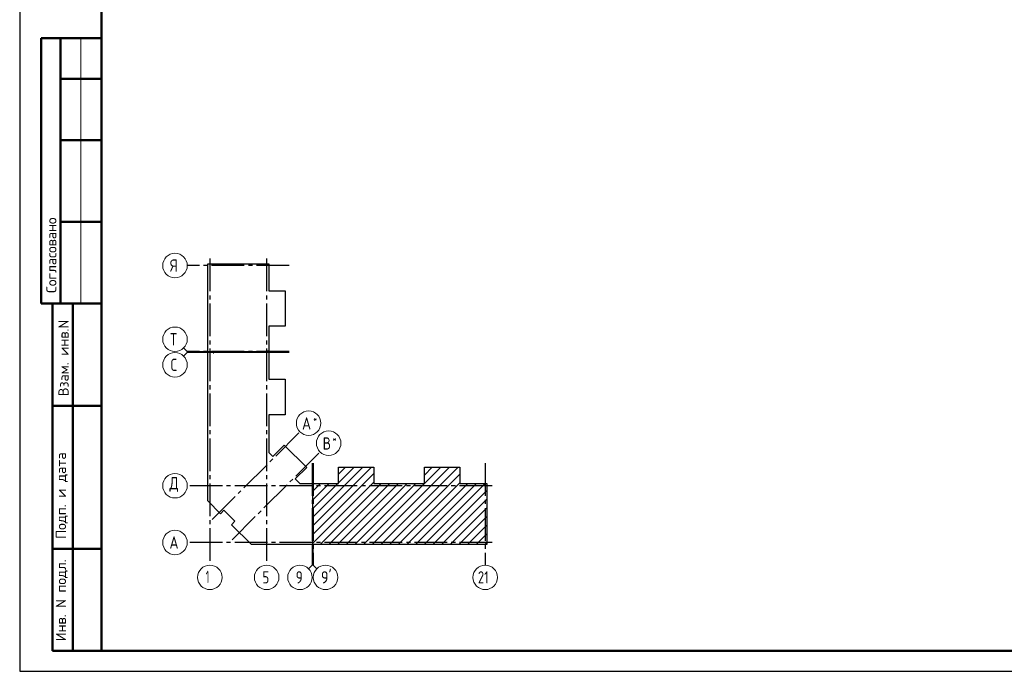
# Model space of a CAD drawing. Header units: millimetres. Extents: x 0 to 61017, y 0 to 42000.
# Tile 1 of 21: x 0 to 24092, y 0 to 15950. Entities that reach past the tile are written whole.
import ezdxf

# ---------------------------------------------------------------- set-up
doc = ezdxf.new("R2010")
doc.units = ezdxf.units.MM
doc.linetypes.add('______5', pattern=[1100, 800, -100, 100, -100])
doc.layers.add('Standard', color=7, linetype='Continuous', lineweight=25)
doc.layers.add('Оси', color=40, linetype='______5', lineweight=18)
doc.styles.add('ISOCPEUR', font='txt')

msp = doc.modelspace()

# ---------------------------------------------------------------- linework, layer by layer
at = {"layer": 'Standard', "color": 7, "linetype": 'Continuous', "lineweight": 50, "transparency": 33554687}
for p, q in [((2000, 15500), (527, 15500)), ((527, 15500), (527, 9000)), ((527, 15500), (527, 9000)), ((1000, 15500), (1000, 9000)), ((2000, 14500), (1000, 14500)), ((2000, 13000), (1000, 13000)), ((2000, 11000), (1000, 11000)), ((0, 9000), (6, 9000)), ((527, 9000), (2000, 9000)), ((800, 500), (800, 9000)), ((800, 500), (800, 9000)), ((1300, 500), (1300, 9000)), ((800, 6500), (2000, 6500)), ((800, 3000), (2000, 3000)), ((2000, 500), (800, 500))]:
    msp.add_line(p, q, dxfattribs=at)
at = {"layer": 'Standard', "color": 7, "linetype": 'Continuous', "lineweight": 13, "transparency": 33554687}
for p, q in [((1500, 15500), (1500, 9000)), ((4100, 7827), (4012, 7915)), ((4100, 7802), (4012, 7714)), ((4100, 7827), (4600, 7827)), ((4100, 7802), (4600, 7802)), ((7158, 2600), (7158, 3100)), ((7183, 2600), (7183, 3100)), ((7158, 2600), (7070, 2512)), ((7183, 2600), (7271, 2512))]:
    msp.add_line(p, q, dxfattribs=at)
at = {"layer": 'Standard', "color": 7, "linetype": 'Continuous', "lineweight": 35, "transparency": 33554687}
for p, q in [((7173, 3558), (8608, 4993)), ((7173, 3770), (8396, 4993)), ((7173, 3346), (8669, 4842)), ((7801, 4611), (8183, 4993)), ((7801, 4823), (7971, 4993)), ((8412, 3100), (10305, 4993)), ((8624, 3100), (10517, 4993)), ((8836, 3100), (10729, 4993)), ((9048, 3100), (10773, 4825)), ((9905, 4805), (10093, 4993)), ((7173, 3134), (8669, 4630)), ((7173, 4407), (7362, 4596)), ((7173, 3983), (7786, 4596)), ((7173, 4195), (7574, 4596)), ((7351, 3100), (8847, 4596)), ((7563, 3100), (9059, 4596)), ((7775, 3100), (9271, 4596)), ((7987, 3100), (9483, 4596)), ((8200, 3100), (9696, 4596)), ((9260, 3100), (10773, 4613)), ((9472, 3100), (10968, 4596)), ((9685, 3100), (11181, 4596)), ((9897, 3100), (11393, 4596)), ((10109, 3100), (11434, 4425)), ((10321, 3100), (11434, 4213)), ((10533, 3100), (11434, 4001)), ((10745, 3100), (11434, 3789)), ((10957, 3100), (11434, 3577)), ((11169, 3100), (11434, 3365)), ((11382, 3100), (11434, 3152))]:
    msp.add_line(p, q, dxfattribs=at)
at = {"layer": 'Standard', "color": 7, "linetype": 'Continuous', "lineweight": 13, "transparency": 33554687}
msp.add_lwpolyline([(0, 0), (59400, 0), (59400, 42000), (0, 42000), (0, 0)], close=True, dxfattribs=at)
at = {"layer": 'Standard', "color": 7, "linetype": 'Continuous', "lineweight": -3, "transparency": 33554687}
msp.add_lwpolyline([(0, 42000), (0, 0), (59400, 0), (59400, 42000), (0, 42000)], dxfattribs=at)
at = {"layer": 'Standard', "color": 7, "linetype": 'Continuous', "lineweight": 25, "transparency": 33554687}
for points in [[(0, 42000), (0, 0), (59400, 0), (59400, 42000), (0, 42000)], [(4600, 7817), (4600, 9974), (6096, 9974), (6096, 9313), (6493, 9313), (6493, 8445), (6096, 8445), (6096, 7817), (6078, 7817), (6078, 7837), (6063, 7837), (6063, 7817), (4600, 7817)], [(4600, 4357), (4600, 7812), (4738, 7812), (4738, 7792), (4753, 7792), (4753, 7812), (6096, 7812), (6096, 7149), (6493, 7149), (6493, 6281), (6096, 6281), (6096, 5355), (6194, 5257), (6475, 5538), (7024, 4989), (6743, 4708), (6855, 4596), (7168, 4596), (7168, 3100), (5670, 3100), (5182, 3588), (5267, 3673), (4999, 3941), (4914, 3856), (4600, 4170), (4600, 4357)], [(7173, 3100), (7173, 4563), (7193, 4563), (7193, 4578), (7173, 4578), (7173, 4596), (7801, 4596), (7801, 4993), (8669, 4993), (8669, 4596), (9287, 4596), (9905, 4596), (9905, 4993), (10773, 4993), (10773, 4596), (11434, 4596), (11434, 3100), (9287, 3100), (7173, 3100)]]:
    msp.add_lwpolyline(points, dxfattribs=at)
at = {"layer": 'Standard', "color": 7, "linetype": 'Continuous', "lineweight": 13, "transparency": 33554687}
msp.add_lwpolyline([(59400, 42000), (0, 42000), (0, 0), (59400, 0), (59400, 42000)], dxfattribs=at)
at = {"layer": 'Standard', "color": 7, "linetype": 'Continuous', "lineweight": 50, "transparency": 33554687}
msp.add_lwpolyline([(2000, 41500), (58900, 41500), (58900, 500), (2000, 500), (2000, 41500)], close=True, dxfattribs=at)
at = {"layer": 'Оси', "color": 8, "linetype": '______5', "lineweight": -3, "transparency": 33554687}
for p, q in [((6596, 9931), (4100, 9931)), ((4653, 10101), (4653, 2600)), ((6043, 10101), (6043, 2600)), ((6596, 7827), (4100, 7827)), ((6596, 7802), (4100, 7802)), ((4708, 3712), (6858, 5862)), ((5198, 3222), (7348, 5372)), ((7158, 5096), (7158, 2600)), ((7183, 5096), (7183, 2600)), ((11391, 5096), (11391, 2600)), ((11561, 4543), (4100, 4543)), ((11561, 4543), (4100, 4543)), ((11561, 3153), (4100, 3153))]:
    msp.add_line(p, q, dxfattribs=at)
at = {"layer": 'Оси', "color": 7, "linetype": 'Continuous', "lineweight": 13, "transparency": 33554687}
for centre in [(3800, 9931), (3800, 8127), (3800, 7502), (7070, 6074), (7560, 5584), (3800, 4543), (3800, 4543), (3800, 3153), (4653, 2300), (6043, 2300), (6858, 2300), (7483, 2300), (11391, 2300)]:
    msp.add_circle(centre, 300, dxfattribs=at)

# ---------------------------------------------------------------- texts
at = {"layer": 'Standard', "color": 7, "linetype": 'Continuous', "lineweight": 50, "transparency": 33554687, "char_height": 250, "attachment_point": 7, "rotation": 90, "style": 'ISOCPEUR'}
for s, insert, width in [('\\A1;{\\fISOCPEUR|i0|b0;\\H250.000000;\\W1.000000;\\C7;Согласовано}\\P', (900, 9261), 2071.88), ('\\A1;{\\fISOCPEUR|i0|b0;\\H250.000000;\\W1.000000;\\C7;Взам. инв.N}\\P', (1198, 6736), 1909.1), ('\\A1;{\\fISOCPEUR|i0|b0;\\H250.000000;\\W1.000000;\\C7;Подп. и дата}\\P', (1174, 3242), 2197.06), ('\\A1;{\\fISOCPEUR|i0|b0;\\H250.000000;\\W1.000000;\\C7;Инв. N подл.}\\P', (1174, 734), 2021.79)]:
    msp.add_mtext(s, dxfattribs=dict(at, insert=insert, width=width))
at = {"layer": 'Standard', "color": 7, "linetype": 'Continuous', "lineweight": 25, "transparency": 33554687, "insert": (11211, 2150), "char_height": 300, "width": 472.28, "attachment_point": 7, "style": 'ISOCPEUR'}
msp.add_mtext('\\W0.75;21', dxfattribs=at)
at = {"layer": 'Оси', "color": 7, "linetype": 'Continuous', "lineweight": 25, "transparency": 33554687, "attachment_point": 7, "style": 'ISOCPEUR'}
for s, insert, char_height, width in [('\\W0.80;Я', (3680, 9781), 300, 359.83), ('\\W0.80;Т', (3680, 7977), 300, 359.83), ('\\W0.78;С', (3695, 7352), 300, 326.41), ('\\W0.80;*', (7179, 6092), 180, 215.89), ('\\W0.82;А', (6909, 5917), 300, 392.64), ('\\W0.80;*', (7654, 5602), 180, 215.89), ('\\W0.80;В', (7414, 5427), 300, 359.84), ('\\W0.82;Д', (3665, 4393), 300, 392.65), ('\\W0.82;А', (3665, 3003), 300, 392.65), ('\\W0.56;1', (4553, 2160), 300, 233.32), ('\\W0.78;5', (5938, 2150), 300, 326.41), ('\\W0.78;9', (6753, 2150), 300, 326.41), ("\\W0.84;9'", (7371, 2150), 300, 440.64)]:
    msp.add_mtext(s, dxfattribs=dict(at, insert=insert, char_height=char_height, width=width))

doc.saveas('drawing.dxf')
